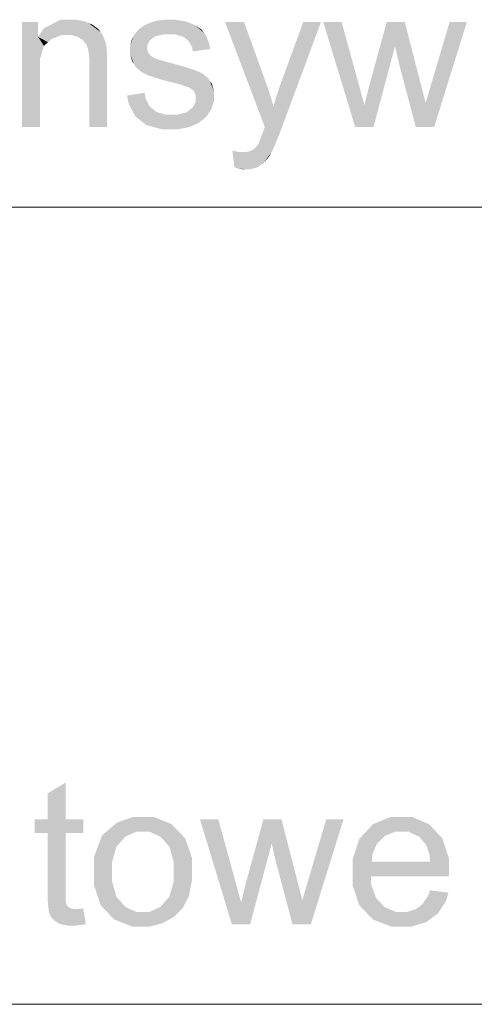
# Model space of a CAD drawing. Header units: millimetres. Extents: x 1814 to 94182, y 11562 to 49454.
# Tile 135 of 143: x 12281 to 12293, y 26079 to 26105. Entities that reach past the tile are written whole.
import ezdxf

# ---------------------------------------------------------------- set-up
doc = ezdxf.new("R2010")
doc.units = ezdxf.units.MM
doc.linetypes.add('XKITLINE00', pattern=[0])
doc.layers.add('LinkedObject', color=1, linetype='Continuous', lineweight=0)

msp = doc.modelspace()

# ---------------------------------------------------------------- hatches: boundary and pattern name
at = {"layer": 'LinkedObject'}
for points in [[(12281.208, 26105.348), (12281.681, 26104.082), (12281.208, 26102.557)], [(12281.681, 26104.082), (12281.208, 26105.348), (12281.681, 26104.35)], [(12281.79, 26104.714), (12281.208, 26105.348), (12281.635, 26104.952)], [(12281.681, 26104.35), (12281.208, 26105.348), (12281.79, 26104.714)], [(12281.635, 26104.952), (12281.208, 26105.348), (12281.635, 26105.348)], [(12282.231, 26105.41), (12281.635, 26104.952), (12281.788, 26105.181)], [(12282.52, 26105.41), (12281.635, 26104.952), (12282.231, 26105.41)], [(12282.269, 26105.002), (12281.635, 26104.952), (12282.52, 26105.41)], [(12282.269, 26105.002), (12282.52, 26105.41), (12282.419, 26105.002)], [(12282.419, 26105.002), (12282.52, 26105.41), (12282.513, 26105.002)], [(12282.52, 26105.41), (12282.678, 26104.959), (12282.513, 26105.002)], [(12282.646, 26105.41), (12282.678, 26104.959), (12282.52, 26105.41)], [(12282.877, 26105.365), (12282.678, 26104.959), (12282.646, 26105.41)], [(12282.983, 26105.319), (12282.678, 26104.959), (12282.877, 26105.365)], [(12282.678, 26104.959), (12282.983, 26105.319), (12282.748, 26104.917)], [(12282.983, 26105.319), (12282.818, 26104.874), (12282.748, 26104.917)], [(12282.818, 26104.874), (12282.983, 26105.319), (12282.915, 26104.759)], [(12282.915, 26104.759), (12282.983, 26105.319), (12283.298, 26105.082)], [(12283.246, 26105.155), (12282.983, 26105.319), (12283.088, 26105.274)], [(12283.298, 26105.082), (12282.983, 26105.319), (12283.246, 26105.155)], [(12284.401, 26105.216), (12284.611, 26104.86), (12284.328, 26105.163)], [(12284.456, 26105.256), (12284.75, 26104.967), (12284.401, 26105.216)], [(12284.401, 26105.216), (12284.75, 26104.967), (12284.681, 26104.914)], [(12284.611, 26104.86), (12284.401, 26105.216), (12284.681, 26104.914)], [(12284.607, 26105.325), (12284.75, 26104.967), (12284.456, 26105.256)], [(12284.702, 26105.354), (12284.75, 26104.967), (12284.607, 26105.325)], [(12284.797, 26105.382), (12284.983, 26105.021), (12284.702, 26105.354)], [(12284.702, 26105.354), (12284.983, 26105.021), (12284.75, 26104.967)], [(12285.002, 26105.41), (12284.983, 26105.021), (12284.797, 26105.382)], [(12285.111, 26105.41), (12284.983, 26105.021), (12285.002, 26105.41)], [(12284.983, 26105.021), (12285.111, 26105.41), (12285.145, 26105.021)], [(12285.111, 26105.41), (12285.283, 26105.021), (12285.145, 26105.021)], [(12285.563, 26105.363), (12285.111, 26105.41), (12285.275, 26105.41)], [(12285.687, 26105.316), (12285.111, 26105.41), (12285.563, 26105.363)], [(12285.496, 26104.961), (12285.111, 26105.41), (12285.687, 26105.316)], [(12285.283, 26105.021), (12285.111, 26105.41), (12285.496, 26104.961)], [(12285.687, 26105.316), (12285.572, 26104.901), (12285.496, 26104.961)], [(12285.811, 26105.268), (12285.572, 26104.901), (12285.687, 26105.316)], [(12285.572, 26104.901), (12285.811, 26105.268), (12285.647, 26104.841)], [(12285.647, 26104.841), (12285.811, 26105.268), (12286.054, 26105.06)], [(12286.054, 26105.06), (12285.811, 26105.268), (12285.994, 26105.141)], [(12287.119, 26105.348), (12287.672, 26102.554), (12286.613, 26105.348)], [(12287.7, 26103.738), (12287.672, 26102.554), (12287.119, 26105.348)], [(12289.168, 26105.348), (12288.099, 26103.72), (12288.696, 26105.348)], [(12288.112, 26102.508), (12288.099, 26103.72), (12289.168, 26105.348)], [(12289.717, 26105.348), (12290.078, 26102.557), (12289.229, 26105.348)], [(12290.161, 26103.735), (12290.078, 26102.557), (12289.717, 26105.348)], [(12290.919, 26105.348), (12291.139, 26104.705), (12290.469, 26103.713)], [(12291.399, 26105.348), (12291.139, 26104.705), (12290.919, 26105.348)], [(12291.139, 26104.705), (12291.399, 26105.348), (12291.249, 26104.226)], [(12291.249, 26104.226), (12291.399, 26105.348), (12291.818, 26103.728)], [(12293.052, 26105.348), (12292.114, 26103.734), (12292.593, 26105.348)], [(12292.182, 26102.557), (12292.114, 26103.734), (12293.052, 26105.348)], [(12282.009, 26104.906), (12281.635, 26104.952), (12282.269, 26105.002)], [(12281.635, 26104.952), (12281.9, 26104.81), (12281.79, 26104.714)], [(12281.9, 26104.81), (12281.635, 26104.952), (12282.009, 26104.906)], [(12283.298, 26105.082), (12282.943, 26104.688), (12282.915, 26104.759)], [(12283.351, 26105.008), (12282.943, 26104.688), (12283.298, 26105.082)], [(12283.424, 26104.833), (12282.943, 26104.688), (12283.351, 26105.008)], [(12284.169, 26104.952), (12284.083, 26104.7), (12284.126, 26104.872)], [(12284.542, 26104.734), (12284.083, 26104.7), (12284.169, 26104.952)], [(12284.212, 26105.031), (12284.611, 26104.86), (12284.169, 26104.952)], [(12284.169, 26104.952), (12284.611, 26104.86), (12284.542, 26104.734)], [(12284.328, 26105.163), (12284.611, 26104.86), (12284.212, 26105.031)], [(12286.054, 26105.06), (12285.739, 26104.674), (12285.647, 26104.841)], [(12286.113, 26104.979), (12285.739, 26104.674), (12286.054, 26105.06)], [(12286.194, 26104.764), (12285.739, 26104.674), (12286.113, 26104.979)], [(12282.943, 26104.688), (12283.424, 26104.833), (12282.97, 26104.616)], [(12282.97, 26104.616), (12283.424, 26104.833), (12283.445, 26104.732)], [(12283.445, 26104.732), (12282.998, 26104.4), (12282.97, 26104.616)], [(12283.458, 26104.667), (12282.998, 26104.4), (12283.445, 26104.732)], [(12283.471, 26104.437), (12282.998, 26104.4), (12283.458, 26104.667)], [(12284.542, 26104.662), (12284.083, 26104.7), (12284.542, 26104.734)], [(12284.083, 26104.7), (12284.542, 26104.662), (12284.083, 26104.607)], [(12284.083, 26104.607), (12284.542, 26104.662), (12284.542, 26104.616)], [(12286.216, 26104.629), (12285.739, 26104.674), (12286.194, 26104.764)], [(12285.739, 26104.674), (12286.216, 26104.629), (12285.754, 26104.567)], [(12290.469, 26103.713), (12291.139, 26104.705), (12290.567, 26102.557)], [(12283.471, 26104.437), (12282.998, 26104.255), (12282.998, 26104.4)], [(12283.471, 26104.273), (12282.998, 26104.255), (12283.471, 26104.437)], [(12284.542, 26104.616), (12284.187, 26104.232), (12284.083, 26104.607)], [(12284.083, 26104.607), (12284.187, 26104.232), (12284.083, 26104.504)], [(12284.083, 26104.504), (12284.187, 26104.232), (12284.135, 26104.317)], [(12284.57, 26104.533), (12284.187, 26104.232), (12284.542, 26104.616)], [(12284.187, 26104.232), (12284.57, 26104.533), (12284.599, 26104.496)], [(12284.628, 26104.458), (12284.187, 26104.232), (12284.599, 26104.496)], [(12284.187, 26104.232), (12284.628, 26104.458), (12284.239, 26104.148)], [(12284.239, 26104.148), (12284.628, 26104.458), (12284.392, 26104.015)], [(12284.392, 26104.015), (12284.628, 26104.458), (12284.493, 26103.967)], [(12284.493, 26103.967), (12284.628, 26104.458), (12284.719, 26104.395)], [(12282.998, 26102.557), (12283.471, 26104.273), (12283.471, 26102.557)], [(12282.998, 26104.255), (12283.471, 26104.273), (12282.998, 26102.557)], [(12284.719, 26104.395), (12284.593, 26103.919), (12284.493, 26103.967)], [(12284.78, 26104.37), (12284.593, 26103.919), (12284.719, 26104.395)], [(12284.816, 26104.357), (12284.593, 26103.919), (12284.78, 26104.37)], [(12284.593, 26103.919), (12284.816, 26104.357), (12284.954, 26103.806)], [(12284.954, 26103.806), (12284.816, 26104.357), (12285.025, 26104.297)], [(12285.198, 26104.25), (12284.954, 26103.806), (12285.025, 26104.297)], [(12284.954, 26103.806), (12285.198, 26104.25), (12285.214, 26103.74)], [(12285.214, 26103.74), (12285.198, 26104.25), (12285.449, 26104.183)], [(12285.214, 26103.74), (12285.449, 26104.183), (12285.407, 26103.692)], [(12285.407, 26103.692), (12285.449, 26104.183), (12285.648, 26103.611)], [(12285.648, 26103.611), (12285.449, 26104.183), (12285.798, 26104.073)], [(12291.818, 26103.728), (12291.692, 26102.557), (12291.249, 26104.226)], [(12281.208, 26102.557), (12281.681, 26104.082), (12281.681, 26102.557)], [(12285.648, 26103.611), (12285.798, 26104.073), (12285.696, 26103.58)], [(12285.696, 26103.58), (12285.798, 26104.073), (12285.766, 26103.534)], [(12285.897, 26104.03), (12285.766, 26103.534), (12285.798, 26104.073)], [(12285.996, 26103.988), (12285.766, 26103.534), (12285.897, 26104.03)], [(12286.151, 26103.864), (12285.766, 26103.534), (12285.996, 26103.988)], [(12286.208, 26103.782), (12285.766, 26103.534), (12286.151, 26103.864)], [(12285.766, 26103.534), (12286.208, 26103.782), (12285.835, 26103.408)], [(12285.835, 26103.408), (12286.208, 26103.782), (12286.32, 26103.499)], [(12286.32, 26103.499), (12286.208, 26103.782), (12286.264, 26103.701)], [(12287.757, 26103.585), (12287.672, 26102.554), (12287.7, 26103.738)], [(12288.099, 26103.72), (12288.112, 26102.508), (12288.043, 26103.565)], [(12290.324, 26103.138), (12290.078, 26102.557), (12290.161, 26103.735)], [(12290.469, 26103.713), (12290.567, 26102.557), (12290.401, 26103.448)], [(12291.955, 26103.196), (12291.692, 26102.557), (12291.818, 26103.728)], [(12292.114, 26103.734), (12292.182, 26102.557), (12291.955, 26103.196)], [(12284.492, 26103.325), (12284.006, 26103.393), (12284.472, 26103.466)], [(12284.006, 26103.393), (12284.37, 26102.722), (12284.046, 26103.17)], [(12284.492, 26103.325), (12284.37, 26102.722), (12284.006, 26103.393)], [(12285.756, 26103.083), (12286.32, 26103.378), (12286.183, 26102.933)], [(12285.835, 26103.239), (12286.32, 26103.378), (12285.756, 26103.083)], [(12285.835, 26103.408), (12286.32, 26103.499), (12285.835, 26103.328)], [(12285.835, 26103.328), (12286.32, 26103.499), (12285.835, 26103.239)], [(12286.32, 26103.378), (12285.835, 26103.239), (12286.32, 26103.499)], [(12286.183, 26102.933), (12286.32, 26103.378), (12286.251, 26103.037)], [(12286.251, 26103.037), (12286.32, 26103.378), (12286.32, 26103.26)], [(12287.858, 26103.263), (12287.672, 26102.554), (12287.757, 26103.585)], [(12288.043, 26103.565), (12288.112, 26102.508), (12287.944, 26103.252)], [(12290.401, 26103.448), (12290.567, 26102.557), (12290.329, 26103.16)], [(12284.046, 26103.17), (12284.37, 26102.722), (12284.227, 26102.835)], [(12284.602, 26103.109), (12284.37, 26102.722), (12284.492, 26103.325)], [(12284.37, 26102.722), (12284.602, 26103.109), (12284.512, 26102.609)], [(12284.692, 26103.034), (12284.512, 26102.609), (12284.602, 26103.109)], [(12287.903, 26103.094), (12287.672, 26102.554), (12287.858, 26103.263)], [(12287.903, 26103.094), (12288.112, 26102.508), (12287.672, 26102.554)], [(12287.944, 26103.252), (12288.112, 26102.508), (12287.903, 26103.094)], [(12290.078, 26102.557), (12290.324, 26103.138), (12290.567, 26102.557)], [(12290.329, 26103.16), (12290.567, 26102.557), (12290.324, 26103.138)], [(12291.692, 26102.557), (12291.955, 26103.196), (12292.182, 26102.557)], [(12284.782, 26102.959), (12284.512, 26102.609), (12284.692, 26103.034)], [(12284.782, 26102.959), (12285.197, 26102.496), (12284.512, 26102.609)], [(12285.033, 26102.884), (12285.197, 26102.496), (12284.782, 26102.959)], [(12285.194, 26102.884), (12285.361, 26102.496), (12285.033, 26102.884)], [(12285.197, 26102.496), (12285.033, 26102.884), (12285.361, 26102.496)], [(12285.357, 26102.884), (12285.361, 26102.496), (12285.194, 26102.884)], [(12285.599, 26102.951), (12285.785, 26102.61), (12285.357, 26102.884)], [(12285.357, 26102.884), (12285.785, 26102.61), (12285.361, 26102.496)], [(12285.678, 26103.017), (12286.183, 26102.933), (12285.599, 26102.951)], [(12286.114, 26102.828), (12285.599, 26102.951), (12286.183, 26102.933)], [(12285.915, 26102.667), (12285.599, 26102.951), (12286.114, 26102.828)], [(12285.785, 26102.61), (12285.599, 26102.951), (12285.915, 26102.667)], [(12285.756, 26103.083), (12286.183, 26102.933), (12285.678, 26103.017)], [(12284.512, 26102.609), (12285.197, 26102.496), (12284.926, 26102.496)], [(12285.361, 26102.496), (12285.785, 26102.61), (12285.655, 26102.553)], [(12287.63, 26102.439), (12288.026, 26102.28), (12287.58, 26102.298)], [(12287.636, 26102.458), (12288.026, 26102.28), (12287.63, 26102.439)], [(12287.657, 26102.516), (12288.026, 26102.28), (12287.636, 26102.458)], [(12287.672, 26102.554), (12288.026, 26102.28), (12287.657, 26102.516)], [(12287.672, 26102.554), (12288.112, 26102.508), (12288.026, 26102.28)], [(12287.378, 26101.966), (12288.026, 26102.28), (12287.846, 26101.879)], [(12287.455, 26102.04), (12288.026, 26102.28), (12287.378, 26101.966)], [(12287.486, 26102.087), (12288.026, 26102.28), (12287.455, 26102.04)], [(12287.508, 26102.122), (12288.026, 26102.28), (12287.486, 26102.087)], [(12287.58, 26102.298), (12288.026, 26102.28), (12287.508, 26102.122)], [(12287.846, 26101.879), (12288.026, 26102.28), (12287.893, 26101.965)], [(12286.887, 26101.908), (12286.863, 26101.487), (12286.809, 26101.929)], [(12286.887, 26101.908), (12286.947, 26101.458), (12286.863, 26101.487)], [(12287.022, 26101.887), (12286.947, 26101.458), (12286.887, 26101.908)], [(12287.158, 26101.887), (12287.168, 26101.429), (12286.947, 26101.458)], [(12287.158, 26101.887), (12286.947, 26101.458), (12287.079, 26101.887)], [(12287.079, 26101.887), (12286.947, 26101.458), (12287.022, 26101.887)], [(12287.846, 26101.879), (12287.158, 26101.887), (12287.284, 26101.914)], [(12287.557, 26101.538), (12287.158, 26101.887), (12287.846, 26101.879)], [(12287.476, 26101.483), (12287.158, 26101.887), (12287.557, 26101.538)], [(12287.281, 26101.429), (12287.158, 26101.887), (12287.476, 26101.483)], [(12287.168, 26101.429), (12287.158, 26101.887), (12287.281, 26101.429)], [(12287.331, 26101.94), (12287.846, 26101.879), (12287.284, 26101.914)], [(12287.378, 26101.966), (12287.846, 26101.879), (12287.331, 26101.94)], [(12287.557, 26101.538), (12287.846, 26101.879), (12287.638, 26101.592)], [(12287.638, 26101.592), (12287.846, 26101.879), (12287.783, 26101.762)], [(12286.947, 26101.458), (12287.168, 26101.429), (12287.1, 26101.429)], [(12282.366, 26085.117), (12281.893, 26084.143), (12281.893, 26084.833)], [(12281.893, 26084.143), (12282.366, 26085.117), (12281.893, 26083.778)], [(12282.366, 26084.143), (12281.893, 26083.778), (12282.366, 26085.117)], [(12281.542, 26084.143), (12281.893, 26083.778), (12281.542, 26083.778)], [(12281.893, 26084.143), (12281.893, 26083.778), (12281.542, 26084.143)], [(12282.366, 26083.778), (12281.893, 26083.778), (12282.366, 26084.143)], [(12282.836, 26083.778), (12282.366, 26084.143), (12282.836, 26084.143)], [(12282.366, 26083.778), (12282.366, 26084.143), (12282.836, 26083.778)], [(12284.169, 26084.205), (12283.551, 26083.895), (12283.731, 26084.05)], [(12284.427, 26084.205), (12283.551, 26083.895), (12284.169, 26084.205)], [(12284.25, 26083.812), (12283.551, 26083.895), (12284.427, 26084.205)], [(12284.25, 26083.812), (12284.427, 26084.205), (12284.427, 26083.812)], [(12284.427, 26084.205), (12284.602, 26083.812), (12284.427, 26083.812)], [(12285.184, 26084.016), (12284.427, 26084.205), (12284.715, 26084.205)], [(12285.367, 26083.828), (12284.427, 26084.205), (12285.184, 26084.016)], [(12284.894, 26083.679), (12284.427, 26084.205), (12285.367, 26083.828)], [(12284.602, 26083.812), (12284.427, 26084.205), (12284.894, 26083.679)], [(12286.433, 26084.143), (12286.794, 26081.352), (12285.945, 26084.143)], [(12286.877, 26082.53), (12286.794, 26081.352), (12286.433, 26084.143)], [(12287.635, 26084.143), (12287.855, 26083.499), (12287.185, 26082.508)], [(12288.115, 26084.143), (12287.855, 26083.499), (12287.635, 26084.143)], [(12287.855, 26083.499), (12288.115, 26084.143), (12287.965, 26083.021)], [(12287.965, 26083.021), (12288.115, 26084.143), (12288.534, 26082.522)], [(12289.768, 26084.143), (12288.83, 26082.529), (12289.309, 26084.143)], [(12288.898, 26081.352), (12288.83, 26082.529), (12289.768, 26084.143)], [(12291.021, 26084.205), (12290.371, 26083.816), (12290.552, 26084.011)], [(12291.31, 26084.205), (12290.371, 26083.816), (12291.021, 26084.205)], [(12291.15, 26083.816), (12290.371, 26083.816), (12291.31, 26084.205)], [(12291.15, 26083.816), (12291.31, 26084.205), (12291.313, 26083.816)], [(12291.31, 26084.205), (12291.492, 26083.816), (12291.313, 26083.816)], [(12292.045, 26084.014), (12291.31, 26084.205), (12291.589, 26084.205)], [(12292.222, 26083.824), (12291.31, 26084.205), (12292.045, 26084.014)], [(12291.785, 26083.679), (12291.31, 26084.205), (12292.222, 26083.824)], [(12291.492, 26083.816), (12291.31, 26084.205), (12291.785, 26083.679)], [(12281.893, 26082.169), (12282.366, 26083.778), (12282.366, 26082.143)], [(12281.893, 26083.778), (12282.366, 26083.778), (12281.893, 26082.169)], [(12283.551, 26083.895), (12283.121, 26082.748), (12283.336, 26083.709)], [(12283.723, 26083.415), (12283.121, 26082.748), (12283.551, 26083.895)], [(12283.336, 26083.709), (12283.121, 26082.748), (12283.121, 26083.135)], [(12283.551, 26083.895), (12283.956, 26083.68), (12283.84, 26083.547)], [(12283.956, 26083.68), (12283.551, 26083.895), (12284.25, 26083.812)], [(12283.723, 26083.415), (12283.551, 26083.895), (12283.84, 26083.547)], [(12284.894, 26083.679), (12285.367, 26083.828), (12285.011, 26083.546)], [(12285.367, 26083.828), (12285.129, 26083.413), (12285.011, 26083.546)], [(12285.129, 26083.413), (12285.367, 26083.828), (12285.246, 26083.021)], [(12285.246, 26083.021), (12285.367, 26083.828), (12285.731, 26082.787)], [(12285.731, 26083.119), (12285.367, 26083.828), (12285.549, 26083.64)], [(12285.731, 26082.787), (12285.367, 26083.828), (12285.731, 26083.119)], [(12290.371, 26083.816), (12290.009, 26083.076), (12290.19, 26083.622)], [(12290.655, 26083.489), (12290.009, 26083.076), (12290.371, 26083.816)], [(12290.371, 26083.816), (12290.766, 26083.598), (12290.655, 26083.489)], [(12290.766, 26083.598), (12290.371, 26083.816), (12290.877, 26083.707)], [(12290.877, 26083.707), (12290.371, 26083.816), (12291.15, 26083.816)], [(12291.785, 26083.679), (12292.222, 26083.824), (12291.898, 26083.543)], [(12292.222, 26083.824), (12291.971, 26083.455), (12291.898, 26083.543)], [(12291.971, 26083.455), (12292.222, 26083.824), (12292.06, 26083.191)], [(12292.06, 26083.191), (12292.222, 26083.824), (12292.577, 26083.098)], [(12292.577, 26083.098), (12292.222, 26083.824), (12292.4, 26083.634)], [(12287.185, 26082.508), (12287.855, 26083.499), (12287.283, 26081.352)], [(12290.532, 26083.198), (12290.009, 26083.076), (12290.655, 26083.489)], [(12283.606, 26083.015), (12283.121, 26082.748), (12283.723, 26083.415)], [(12290.009, 26083.076), (12290.532, 26083.198), (12290.521, 26083.015)], [(12292.06, 26083.191), (12292.577, 26083.098), (12292.076, 26083.015)], [(12283.121, 26082.748), (12283.606, 26083.015), (12283.606, 26082.747)], [(12285.246, 26083.021), (12285.731, 26082.787), (12285.246, 26082.763)], [(12288.534, 26082.522), (12288.408, 26081.352), (12287.965, 26083.021)], [(12290.521, 26083.015), (12290.009, 26082.724), (12290.009, 26083.076)], [(12290.521, 26083.015), (12292.577, 26082.752), (12290.009, 26082.724)], [(12292.076, 26083.015), (12292.577, 26082.752), (12290.521, 26083.015)], [(12292.577, 26082.752), (12292.076, 26083.015), (12292.577, 26083.098)], [(12283.121, 26082.748), (12283.482, 26081.666), (12283.121, 26082.394)], [(12283.606, 26082.479), (12283.482, 26081.666), (12283.121, 26082.748)], [(12283.606, 26082.479), (12283.121, 26082.748), (12283.606, 26082.747)], [(12285.129, 26082.081), (12285.731, 26082.787), (12285.57, 26081.94)], [(12285.246, 26082.489), (12285.731, 26082.787), (12285.129, 26082.081)], [(12285.731, 26082.787), (12285.246, 26082.489), (12285.246, 26082.763)], [(12285.57, 26081.94), (12285.731, 26082.787), (12285.651, 26082.095)], [(12285.651, 26082.095), (12285.731, 26082.787), (12285.731, 26082.518)], [(12292.577, 26082.731), (12290.009, 26082.724), (12292.577, 26082.752)], [(12292.575, 26082.668), (12290.009, 26082.724), (12292.577, 26082.731)], [(12290.009, 26082.724), (12290.367, 26081.667), (12290.009, 26082.384)], [(12290.507, 26082.397), (12290.367, 26081.667), (12290.009, 26082.724)], [(12290.507, 26082.397), (12290.009, 26082.724), (12290.494, 26082.626)], [(12292.574, 26082.626), (12290.009, 26082.724), (12292.575, 26082.668)], [(12290.494, 26082.626), (12290.009, 26082.724), (12292.574, 26082.626)], [(12283.723, 26082.079), (12283.482, 26081.666), (12283.606, 26082.479)], [(12287.04, 26081.933), (12286.794, 26081.352), (12286.877, 26082.53)], [(12287.185, 26082.508), (12287.283, 26081.352), (12287.117, 26082.243)], [(12288.671, 26081.991), (12288.408, 26081.352), (12288.534, 26082.522)], [(12288.83, 26082.529), (12288.898, 26081.352), (12288.671, 26081.991)], [(12282.366, 26082.143), (12281.893, 26081.956), (12281.893, 26082.169)], [(12282.366, 26082.042), (12281.893, 26081.956), (12282.366, 26082.143)], [(12283.121, 26082.394), (12283.482, 26081.666), (12283.301, 26081.854)], [(12287.117, 26082.243), (12287.283, 26081.352), (12287.045, 26081.955)], [(12290.009, 26082.384), (12290.367, 26081.667), (12290.188, 26081.856)], [(12290.637, 26082.045), (12290.367, 26081.667), (12290.507, 26082.397)], [(12291.871, 26081.885), (12292.561, 26082.191), (12292.289, 26081.645)], [(12292.017, 26082.103), (12292.561, 26082.191), (12291.871, 26081.885)], [(12292.561, 26082.191), (12292.017, 26082.103), (12292.071, 26082.253)], [(12292.289, 26081.645), (12292.561, 26082.191), (12292.503, 26081.977)], [(12282.379, 26081.912), (12281.893, 26081.956), (12282.366, 26082.042)], [(12281.893, 26081.956), (12282.391, 26081.883), (12281.922, 26081.676)], [(12281.893, 26081.956), (12282.379, 26081.912), (12282.391, 26081.883)], [(12281.922, 26081.676), (12282.391, 26081.883), (12281.951, 26081.61)], [(12281.951, 26081.61), (12282.391, 26081.883), (12282.403, 26081.854)], [(12283.482, 26081.666), (12283.723, 26082.079), (12283.84, 26081.946)], [(12283.956, 26081.812), (12283.482, 26081.666), (12283.84, 26081.946)], [(12285.013, 26081.947), (12285.254, 26081.546), (12284.896, 26081.813)], [(12285.57, 26081.94), (12285.013, 26081.947), (12285.129, 26082.081)], [(12285.489, 26081.786), (12285.013, 26081.947), (12285.57, 26081.94)], [(12285.254, 26081.546), (12285.013, 26081.947), (12285.489, 26081.786)], [(12286.794, 26081.352), (12287.04, 26081.933), (12287.283, 26081.352)], [(12287.045, 26081.955), (12287.283, 26081.352), (12287.04, 26081.933)], [(12288.408, 26081.352), (12288.671, 26081.991), (12288.898, 26081.352)], [(12290.367, 26081.667), (12290.637, 26082.045), (12290.546, 26081.479)], [(12290.753, 26081.923), (12290.546, 26081.479), (12290.637, 26082.045)], [(12290.87, 26081.801), (12290.546, 26081.479), (12290.753, 26081.923)], [(12291.871, 26081.885), (12292.289, 26081.645), (12291.78, 26081.816)], [(12281.951, 26081.61), (12282.403, 26081.854), (12281.979, 26081.543)], [(12281.979, 26081.543), (12282.403, 26081.854), (12282.079, 26081.436)], [(12282.079, 26081.436), (12282.403, 26081.854), (12282.15, 26081.395)], [(12282.15, 26081.395), (12282.403, 26081.854), (12282.444, 26081.808)], [(12282.444, 26081.808), (12282.221, 26081.354), (12282.15, 26081.395)], [(12282.471, 26081.79), (12282.221, 26081.354), (12282.444, 26081.808)], [(12282.499, 26081.773), (12282.221, 26081.354), (12282.471, 26081.79)], [(12282.221, 26081.354), (12282.499, 26081.773), (12282.42, 26081.314)], [(12282.42, 26081.314), (12282.499, 26081.773), (12282.549, 26081.314)], [(12282.549, 26081.314), (12282.499, 26081.773), (12282.579, 26081.756)], [(12282.579, 26081.756), (12282.627, 26081.314), (12282.549, 26081.314)], [(12282.631, 26081.756), (12282.627, 26081.314), (12282.579, 26081.756)], [(12282.631, 26081.756), (12282.806, 26081.335), (12282.627, 26081.314)], [(12282.67, 26081.756), (12282.806, 26081.335), (12282.631, 26081.756)], [(12282.806, 26081.335), (12282.67, 26081.756), (12282.772, 26081.765)], [(12282.905, 26081.356), (12282.772, 26081.765), (12282.836, 26081.773)], [(12282.806, 26081.335), (12282.772, 26081.765), (12282.905, 26081.356)], [(12283.956, 26081.812), (12284.427, 26081.29), (12283.482, 26081.666)], [(12283.482, 26081.666), (12284.427, 26081.29), (12283.662, 26081.478)], [(12284.25, 26081.679), (12284.427, 26081.29), (12283.956, 26081.812)], [(12284.427, 26081.29), (12284.25, 26081.679), (12284.427, 26081.679)], [(12284.427, 26081.29), (12284.603, 26081.679), (12284.61, 26081.29)], [(12284.603, 26081.679), (12284.427, 26081.29), (12284.427, 26081.679)], [(12285.1, 26081.461), (12284.603, 26081.679), (12284.896, 26081.813)], [(12284.946, 26081.376), (12284.603, 26081.679), (12285.1, 26081.461)], [(12284.61, 26081.29), (12284.603, 26081.679), (12284.946, 26081.376)], [(12284.896, 26081.813), (12285.254, 26081.546), (12285.1, 26081.461)], [(12290.87, 26081.801), (12291.336, 26081.29), (12290.546, 26081.479)], [(12291.162, 26081.679), (12291.336, 26081.29), (12290.87, 26081.801)], [(12291.336, 26081.679), (12291.336, 26081.29), (12291.162, 26081.679)], [(12291.466, 26081.679), (12292.133, 26081.527), (12291.336, 26081.29)], [(12291.466, 26081.679), (12291.336, 26081.29), (12291.336, 26081.679)], [(12291.688, 26081.748), (12292.133, 26081.527), (12291.466, 26081.679)], [(12291.78, 26081.816), (12292.289, 26081.645), (12291.688, 26081.748)], [(12292.133, 26081.527), (12291.688, 26081.748), (12292.289, 26081.645)], [(12283.662, 26081.478), (12284.427, 26081.29), (12284.135, 26081.29)], [(12290.546, 26081.479), (12291.336, 26081.29), (12291.03, 26081.29)], [(12291.336, 26081.29), (12292.133, 26081.527), (12291.578, 26081.29)], [(12291.578, 26081.29), (12292.133, 26081.527), (12291.977, 26081.409)]]:
    msp.add_hatch(color=256, dxfattribs=at).paths.add_polyline_path(points, flags=17)

# ---------------------------------------------------------------- linework, layer by layer
at = {"layer": 'LinkedObject', "linetype": 'XKITLINE00', "lineweight": 0}
for p, q in [((12304.033, 26100.426), (12238.234, 26100.426)), ((12304.033, 26079.221), (12238.234, 26079.221))]:
    msp.add_line(p, q, dxfattribs=at)

doc.saveas('drawing.dxf')
